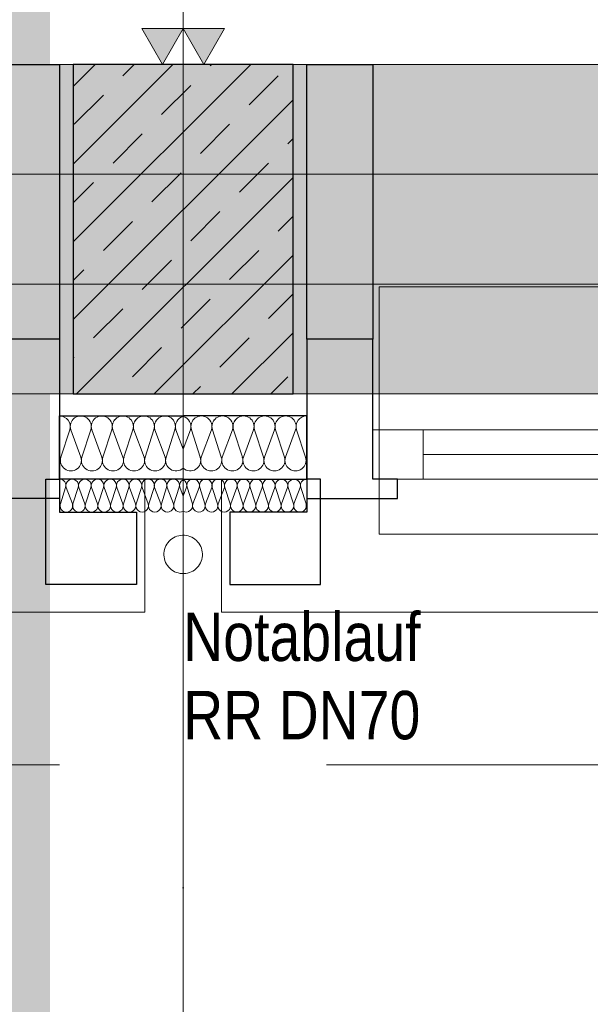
# Model space of a CAD drawing. Extents: x -720 to 300, y 62 to 1107.
# Tile 7 of 117: x -612 to -591, y 187 to 222. Entities that reach past the tile are written whole.
import ezdxf
from ezdxf.lldxf.tags import DXFTag

# ---------------------------------------------------------------- set-up
doc = ezdxf.new("R2010")
doc.units = 0
doc.layers.get('0').update_dxf_attribs({"lineweight": 35})
for name, color, linetype, lineweight, true_color in [('00_Beschriftung UZ', 3, 'Continuous', 13, 0x00ff00), ('30 -33 Aussenwände- 3 Aussenstützen', 7, 'Continuous', 50, 0x0000dd), ('30 -33 Aussenwände- 7 Fassade_ Elemente', 7, 'Continuous', 9, 0x00aacc), ('30 -35 Decken- 1 Konstruktion-Träger- Stahlbeton', 7, 'grob-A06G9FGE8I', 13, 0x33aa00), ('70 -72 Beschriftung- 1 Beschriftung allgemein', 7, 'Continuous', 9, 0xff6633), ('70 -72 Beschriftung- 2 Beschriftung Bauteile', 7, 'Continuous', 9, 0x9999ff), ('iwb_Layout BA_Markierung', 7, 'Continuous', 9, 0xbadcdc)]:
    doc.layers.add(name, color=color, linetype=linetype, lineweight=lineweight, true_color=true_color)
doc.layers.add('40 -41 Abwasser_Wasser_Gas- 2 Wasser-1', color=7, linetype='Continuous', lineweight=15)
doc.layers.add('70 -71 Achsen- 1 Gebäudeachsen', color=7, linetype='STRICHPUNKT2-A06G9FGD8I', lineweight=18)
doc.layers.add('iwb_Schraffur_Unterzug', color=7, linetype='Continuous', lineweight=5, true_color=0xffffcc, plot=False)
doc.styles.get("Standard").update_dxf_attribs({"font": 'ARIALN.TTF'})
tags = doc.linetypes.add('grob-A06G9FGE8I', pattern=[14, 3, -8, 3]).pattern_tags.tags
tags[8:9] = [DXFTag(74, 4), DXFTag(75, 0), DXFTag(340, '0'), DXFTag(46, 0.0), DXFTag(50, 0.0), DXFTag(44, 0.0), DXFTag(45, 0.0)]
tags[6:7] = [DXFTag(74, 4), DXFTag(75, 0), DXFTag(340, '0'), DXFTag(46, 0.0), DXFTag(50, 0.0), DXFTag(44, 0.0), DXFTag(45, 0.0)]
tags[4:5] = [DXFTag(74, 4), DXFTag(75, 0), DXFTag(340, '0'), DXFTag(46, 0.0), DXFTag(50, 0.0), DXFTag(44, 0.0), DXFTag(45, 0.0)]
tags = doc.linetypes.add('STRICHPUNKT2-A06G9FGD8I', pattern=[12.7, 6.35, -3.175, 0, -3.175]).pattern_tags.tags
tags[10:11] = [DXFTag(74, 4), DXFTag(75, 0), DXFTag(340, '0'), DXFTag(46, 0.0), DXFTag(50, 0.0), DXFTag(44, 0.0), DXFTag(45, 0.0)]
tags[8:9] = [DXFTag(74, 4), DXFTag(75, 0), DXFTag(340, '0'), DXFTag(46, 0.0), DXFTag(50, 0.0), DXFTag(44, 0.0), DXFTag(45, 0.0)]
tags[6:7] = [DXFTag(74, 4), DXFTag(75, 0), DXFTag(340, '0'), DXFTag(46, 0.0), DXFTag(50, 0.0), DXFTag(44, 0.0), DXFTag(45, 0.0)]
tags[4:5] = [DXFTag(74, 4), DXFTag(75, 0), DXFTag(340, '0'), DXFTag(46, 0.0), DXFTag(50, 0.0), DXFTag(44, 0.0), DXFTag(45, 0.0)]

# ---------------------------------------------------------------- blocks, each defined once
blk = doc.blocks.new('Polygon-A06G9FG58I')
at = {"color": 0, "linetype": 'ByBlock', "lineweight": -2, "ltscale": 0.13}
blk.add_solid([(-611.172, 79.137), (-682.312, 78.948), (-611.005, 1076.748), (-682.312, 1076.748)], dxfattribs=at)
blk = doc.blocks.new('Referenz-A06G9FGF8I')
at = {"layer": '00_Beschriftung UZ', "color": 0, "linetype": 'Continuous', "lineweight": 5, "ltscale": 0.13}
blk.add_line((-0.806, 220.847), (-682.312, 220.847), dxfattribs=at)
at = {"layer": '30 -33 Aussenwände- 3 Aussenstützen', "color": 0, "lineweight": 9}
for p, q in [((-610.306, 220.046), (-609.505, 220.847)), ((-610.306, 217.218), (-606.677, 220.847)), ((-610.306, 214.389), (-603.849, 220.847)), ((-608.503, 220.434), (-608.091, 220.847)), ((-605.321, 220.788), (-605.263, 220.847)), ((-603.907, 219.374), (-602.846, 220.434)), ((-607.089, 219.02), (-606.028, 220.081)), ((-610.271, 218.667), (-609.21, 219.727)), ((-610.306, 211.561), (-602.306, 219.561)), ((-605.675, 217.606), (-604.614, 218.667)), ((-608.857, 217.252), (-607.796, 218.313)), ((-602.493, 217.959), (-602.306, 218.146)), ((-604.261, 216.192), (-603.2, 217.252)), ((-607.443, 215.838), (-606.382, 216.899)), ((-610.306, 215.803), (-609.564, 216.545)), ((-610.192, 208.847), (-602.306, 216.732)), ((-606.028, 214.424), (-604.968, 215.485)), ((-609.21, 214.07), (-608.15, 215.131)), ((-602.846, 214.778), (-602.306, 215.318)), ((-604.614, 213.01), (-603.554, 214.07)), ((-607.796, 212.656), (-606.736, 213.717)), ((-607.363, 208.847), (-602.306, 213.904)), ((-606.306, 211.847), (-606.306, 213.847)), ((-610.306, 212.975), (-609.918, 213.363)), ((-607.306, 212.847), (-605.306, 212.847)), ((-606.382, 211.242), (-605.321, 212.303)), ((-603.2, 211.596), (-602.306, 212.49)), ((-609.564, 210.888), (-608.503, 211.949)), ((-604.968, 209.828), (-603.907, 210.888)), ((-604.535, 208.847), (-602.306, 211.075)), ((-608.15, 209.474), (-607.089, 210.535)), ((-610.306, 210.146), (-610.271, 210.181)), ((-603.121, 208.847), (-602.493, 209.474)), ((-605.949, 208.847), (-605.675, 209.121))]:
    blk.add_line(p, q, dxfattribs=at)
at = {"layer": '30 -33 Aussenwände- 3 Aussenstützen', "color": 0, "linetype": 'Continuous', "lineweight": -2, "ltscale": 0.25}
for p, q in [((-610.306, 220.847), (-610.306, 208.847)), ((-602.306, 220.847), (-610.306, 220.847)), ((-602.306, 208.847), (-602.306, 220.847)), ((-610.306, 208.847), (-602.306, 208.847))]:
    blk.add_line(p, q, dxfattribs=at)
at = {"layer": '30 -33 Aussenwände- 7 Fassade_ Elemente', "color": 0, "linetype": 'Continuous', "ltscale": 0.13}
for p, q in [((-610.806, 220.847), (-682.312, 220.847)), ((-610.806, 205.747), (-610.806, 220.847)), ((-601.806, 220.847), (-601.806, 205.747)), ((-458.806, 220.847), (-601.806, 220.847)), ((-606.306, 211.847), (-606.306, 213.847)), ((-607.306, 212.847), (-605.306, 212.847)), ((-610.436, 207.547), (-610.758, 206.547)), ((-610.029, 206.547), (-610.399, 207.547)), ((-609.67, 207.547), (-609.992, 206.547)), ((-609.263, 206.547), (-609.633, 207.547)), ((-608.904, 207.547), (-609.226, 206.547)), ((-608.497, 206.547), (-608.867, 207.547)), ((-608.138, 207.547), (-608.46, 206.547)), ((-607.731, 206.547), (-608.101, 207.547)), ((-607.372, 207.547), (-607.694, 206.547)), ((-606.965, 206.547), (-607.335, 207.547)), ((-606.606, 207.547), (-606.927, 206.547)), ((-606.569, 207.547), (-606.306, 206.836)), ((-606.043, 207.547), (-606.306, 206.836)), ((-606.006, 207.547), (-605.684, 206.547)), ((-605.647, 206.547), (-605.277, 207.547)), ((-605.24, 207.547), (-604.918, 206.547)), ((-604.881, 206.547), (-604.511, 207.547)), ((-604.474, 207.547), (-604.152, 206.547)), ((-604.115, 206.547), (-603.745, 207.547)), ((-603.708, 207.547), (-603.386, 206.547)), ((-603.349, 206.547), (-602.979, 207.547)), ((-602.942, 207.547), (-602.62, 206.547)), ((-602.583, 206.547), (-602.213, 207.547)), ((-602.176, 207.547), (-601.854, 206.547)), ((-599.406, 207.547), (-554.939, 207.547)), ((-599.406, 205.747), (-599.406, 207.547)), ((-607.706, 205.747), (-610.806, 205.747)), ((-607.706, 200.907), (-607.706, 205.747)), ((-601.806, 205.747), (-604.906, 205.747)), ((-604.906, 205.747), (-604.906, 200.907)), ((-554.939, 205.747), (-599.406, 205.747)), ((-610.584, 205.446), (-610.776, 204.846)), ((-610.339, 204.847), (-610.562, 205.446)), ((-610.124, 205.447), (-610.317, 204.847)), ((-609.88, 204.847), (-610.102, 205.447)), ((-609.665, 205.447), (-609.857, 204.847)), ((-609.42, 204.847), (-609.642, 205.447)), ((-609.205, 205.447), (-609.398, 204.847)), ((-608.96, 204.848), (-609.183, 205.447)), ((-608.746, 205.448), (-608.938, 204.848)), ((-608.501, 204.848), (-608.723, 205.448)), ((-608.286, 205.448), (-608.478, 204.848)), ((-608.041, 204.848), (-608.263, 205.448)), ((-607.826, 205.449), (-608.019, 204.848)), ((-607.582, 204.849), (-607.804, 205.449)), ((-607.367, 205.449), (-607.559, 204.849)), ((-607.122, 204.849), (-607.344, 205.449)), ((-606.907, 205.449), (-607.099, 204.849)), ((-606.662, 204.849), (-606.885, 205.449)), ((-606.447, 205.45), (-606.64, 204.849)), ((-606.425, 205.45), (-606.306, 205.128)), ((-606.187, 205.45), (-606.306, 205.128)), ((-606.164, 205.45), (-605.972, 204.849)), ((-605.95, 204.849), (-605.727, 205.449)), ((-605.705, 205.449), (-605.512, 204.849)), ((-605.49, 204.849), (-605.268, 205.449)), ((-605.245, 205.449), (-605.053, 204.849)), ((-605.03, 204.849), (-604.808, 205.449)), ((-604.786, 205.449), (-604.593, 204.848)), ((-604.571, 204.848), (-604.348, 205.448)), ((-604.326, 205.448), (-604.134, 204.848)), ((-604.111, 204.848), (-603.889, 205.448)), ((-603.866, 205.448), (-603.674, 204.848)), ((-603.651, 204.848), (-603.429, 205.447)), ((-603.407, 205.447), (-603.214, 204.847)), ((-603.192, 204.847), (-602.97, 205.447)), ((-602.947, 205.447), (-602.755, 204.847)), ((-602.732, 204.847), (-602.51, 205.447)), ((-602.487, 205.447), (-602.295, 204.847)), ((-602.273, 204.847), (-602.05, 205.446)), ((-602.028, 205.446), (-601.835, 204.846)), ((-682.312, 200.907), (-607.706, 200.907)), ((-604.906, 200.907), (-455.706, 200.907))]:
    blk.add_line(p, q, dxfattribs=at)
at = {"layer": '30 -33 Aussenwände- 7 Fassade_ Elemente', "color": 0, "linetype": 'Continuous', "lineweight": -2, "ltscale": 0.25}
for p, q in [((-613.206, 220.847), (-610.806, 220.847)), ((-610.806, 220.847), (-610.806, 210.847)), ((-601.806, 220.847), (-599.406, 220.847)), ((-601.806, 210.847), (-601.806, 220.847)), ((-599.406, 220.847), (-599.406, 210.847)), ((-610.806, 210.847), (-613.206, 210.847)), ((-610.806, 210.847), (-610.806, 205.047)), ((-599.406, 210.847), (-601.806, 210.847)), ((-601.806, 210.847), (-601.806, 205.047)), ((-599.406, 205.747), (-599.406, 210.847)), ((-610.806, 205.747), (-610.806, 208.047)), ((-610.806, 208.047), (-606.306, 208.047)), ((-601.806, 208.047), (-606.306, 208.047)), ((-601.806, 205.747), (-601.806, 208.047)), ((-611.306, 201.907), (-611.306, 205.747)), ((-611.306, 205.747), (-610.806, 205.747)), ((-610.806, 205.747), (-610.806, 204.547)), ((-606.306, 205.747), (-610.806, 205.747)), ((-606.306, 205.747), (-601.806, 205.747)), ((-601.806, 205.747), (-601.806, 204.547)), ((-601.306, 205.747), (-601.806, 205.747)), ((-601.306, 201.907), (-601.306, 205.747)), ((-598.506, 205.747), (-599.406, 205.747)), ((-598.506, 205.047), (-598.506, 205.747)), ((-610.806, 205.047), (-614.106, 205.047)), ((-601.806, 205.047), (-598.506, 205.047)), ((-610.806, 204.547), (-608.006, 204.547)), ((-608.006, 204.547), (-608.006, 201.907)), ((-604.606, 204.547), (-604.606, 201.907)), ((-601.806, 204.547), (-604.606, 204.547)), ((-608.006, 201.907), (-611.306, 201.907)), ((-604.606, 201.907), (-601.306, 201.907))]:
    blk.add_line(p, q, dxfattribs=at)
at = {"layer": '30 -33 Aussenwände- 7 Fassade_ Elemente', "color": 0}
for p, q in [((-555.173, 212.747), (-599.173, 212.747)), ((-599.173, 212.747), (-599.173, 207.547)), ((-597.573, 207.547), (-599.173, 207.547)), ((-599.173, 207.547), (-599.173, 205.747)), ((-597.573, 205.747), (-597.573, 207.547)), ((-597.573, 207.547), (-556.773, 207.547)), ((-597.573, 206.647), (-556.773, 206.647)), ((-599.173, 205.747), (-597.573, 205.747)), ((-599.173, 203.747), (-599.173, 205.747)), ((-556.773, 205.747), (-597.573, 205.747)), ((-555.173, 203.747), (-599.173, 203.747))]:
    blk.add_line(p, q, dxfattribs=at)
at = {"layer": '30 -33 Aussenwände- 7 Fassade_ Elemente', "color": 0, "linetype": 'Continuous', "lineweight": 18, "ltscale": 0.18}
for p, q in [((-599.406, 207.547), (-597.573, 207.547)), ((-599.406, 205.747), (-599.406, 207.547)), ((-597.573, 207.547), (-597.573, 205.747)), ((-556.773, 206.647), (-597.573, 206.647)), ((-597.573, 205.747), (-599.406, 205.747))]:
    blk.add_line(p, q, dxfattribs=at)
at = {"layer": '30 -33 Aussenwände- 7 Fassade_ Elemente', "color": 0, "linetype": 'Continuous', "ltscale": 0.13}
for centre, major_axis, end_param in [((-610.801, 207.664), (0.364, -0.117), 1.896254), ((-610.035, 207.664), (0.364, -0.117), 3.764652), ((-609.269, 207.664), (0.364, -0.117), 3.764652), ((-608.502, 207.664), (0.364, -0.117), 3.764652), ((-608.502, 207.664), (-0.225, 0.31), 1.254884), ((-608.502, 207.664), (0.225, 0.31), 1.254884), ((-608.502, 207.664), (0.364, -0.117), 1.254884), ((-607.736, 207.664), (0.364, -0.117), 3.764652), ((-607.736, 207.664), (-0.225, 0.31), 1.254884), ((-607.736, 207.664), (0.225, 0.31), 1.254884), ((-607.736, 207.664), (0.364, -0.117), 1.254884), ((-606.97, 207.664), (-0.225, 0.31), 1.254884), ((-606.97, 207.664), (0.225, 0.31), 1.254884), ((-606.97, 207.664), (0.364, -0.117), 1.254884), ((-606.204, 207.664), (-0.102, 0.369), 1.613483), ((-606.408, 207.664), (0.364, -0.117), 1.613483), ((-605.642, 207.664), (-0.225, 0.31), 1.254884), ((-605.642, 207.664), (0.225, 0.31), 1.254884), ((-605.642, 207.664), (0.364, -0.117), 1.254884), ((-604.876, 207.664), (0.364, -0.117), 3.764652), ((-604.876, 207.664), (-0.225, 0.31), 1.254884), ((-604.876, 207.664), (0.225, 0.31), 1.254884), ((-604.876, 207.664), (0.364, -0.117), 1.254884), ((-604.109, 207.664), (0.364, -0.117), 3.764652), ((-604.109, 207.664), (-0.225, 0.31), 1.254884), ((-604.109, 207.664), (0.225, 0.31), 1.254884), ((-604.109, 207.664), (0.364, -0.117), 1.254884), ((-603.343, 207.664), (0.364, -0.117), 3.764652), ((-602.577, 207.664), (0.364, -0.117), 3.764652), ((-601.811, 207.664), (0.005, 0.383), 1.896254), ((-610.393, 206.429), (-0.364, 0.117), 3.765224), ((-609.627, 206.429), (-0.364, 0.117), 3.765224), ((-608.861, 206.429), (-0.364, 0.117), 3.765224), ((-608.095, 206.429), (-0.364, 0.117), 3.765224), ((-608.095, 206.429), (-0.364, 0.117), 1.255075), ((-608.095, 206.429), (0.225, -0.31), 1.255075), ((-607.329, 206.429), (-0.364, 0.117), 3.765224), ((-607.329, 206.429), (-0.364, 0.117), 1.255075), ((-607.329, 206.429), (0.225, -0.31), 1.255075), ((-606.563, 206.429), (-0.364, 0.117), 2.619647), ((-606.049, 206.429), (-0.257, -0.283), 2.619647), ((-605.283, 206.429), (-0.364, 0.117), 1.255075), ((-605.283, 206.429), (-0.364, 0.117), 3.765224), ((-605.283, 206.429), (0.225, -0.31), 1.255075), ((-604.517, 206.429), (-0.364, 0.117), 1.255075), ((-604.517, 206.429), (-0.364, 0.117), 3.765224), ((-604.517, 206.429), (0.225, -0.31), 1.255075), ((-603.751, 206.429), (-0.364, 0.117), 3.765224), ((-602.985, 206.429), (-0.364, 0.117), 3.765224), ((-602.218, 206.429), (-0.364, 0.117), 3.765224), ((-608.095, 206.429), (-0.225, -0.31), 1.255075), ((-607.329, 206.429), (-0.225, -0.31), 1.255075), ((-605.283, 206.429), (-0.225, -0.31), 1.255075), ((-604.517, 206.429), (-0.225, -0.31), 1.255075), ((-610.803, 205.517), (0.219, -0.07), 1.896254), ((-610.343, 205.517), (0.219, -0.07), 3.764652), ((-609.883, 205.517), (0.219, -0.07), 3.764652), ((-609.424, 205.518), (0.219, -0.07), 3.764652), ((-608.964, 205.518), (0.219, -0.07), 3.764652), ((-608.505, 205.518), (0.219, -0.07), 3.764652), ((-608.045, 205.519), (0.219, -0.07), 3.764652), ((-607.585, 205.519), (0.219, -0.07), 3.764652), ((-607.585, 205.519), (0.135, 0.186), 1.254884), ((-607.126, 205.519), (0.219, -0.07), 3.764652), ((-607.126, 205.519), (0.135, 0.186), 1.254884), ((-606.666, 205.52), (0.135, 0.186), 1.254884), ((-605.946, 205.52), (0.135, 0.186), 1.254884), ((-605.486, 205.519), (0.219, -0.071), 3.764652), ((-605.486, 205.519), (0.135, 0.186), 1.254884), ((-605.027, 205.519), (0.219, -0.071), 3.764652), ((-605.027, 205.519), (0.135, 0.186), 1.254884), ((-604.567, 205.519), (0.219, -0.071), 3.764652), ((-604.107, 205.518), (0.219, -0.071), 3.764652), ((-603.648, 205.518), (0.219, -0.071), 3.764652), ((-603.188, 205.518), (0.219, -0.071), 3.764652), ((-602.728, 205.517), (0.219, -0.071), 3.764652), ((-602.269, 205.517), (0.219, -0.071), 3.764652), ((-601.809, 205.517), (0.003, 0.23), 1.896254), ((-607.585, 205.519), (-0.135, 0.186), 1.254884), ((-607.585, 205.519), (0.219, -0.07), 1.254884), ((-607.126, 205.519), (-0.135, 0.186), 1.254884), ((-607.126, 205.519), (0.219, -0.07), 1.254884), ((-606.666, 205.52), (-0.135, 0.186), 1.254884), ((-606.666, 205.52), (0.219, -0.07), 1.254884), ((-606.206, 205.52), (-0.1, 0.207), 1.434048), ((-606.405, 205.52), (0.219, -0.071), 1.434048), ((-605.946, 205.52), (-0.135, 0.186), 1.254884), ((-605.946, 205.52), (0.219, -0.071), 1.254884), ((-605.486, 205.519), (-0.135, 0.186), 1.254884), ((-605.486, 205.519), (0.219, -0.071), 1.254884), ((-605.027, 205.519), (-0.135, 0.186), 1.254884), ((-605.027, 205.519), (0.219, -0.071), 1.254884), ((-610.558, 204.776), (-0.219, 0.07), 3.765224), ((-610.098, 204.776), (-0.219, 0.07), 3.765224), ((-609.639, 204.777), (-0.219, 0.07), 3.765224), ((-609.179, 204.777), (-0.219, 0.07), 3.765224), ((-608.719, 204.777), (-0.219, 0.07), 3.765224), ((-608.26, 204.778), (-0.219, 0.07), 3.765224), ((-607.8, 204.778), (-0.219, 0.07), 3.765224), ((-607.34, 204.778), (-0.219, 0.07), 3.765224), ((-607.34, 204.778), (-0.219, 0.07), 1.255075), ((-607.34, 204.778), (0.135, -0.186), 1.255075), ((-606.881, 204.779), (-0.219, 0.07), 3.765224), ((-606.881, 204.779), (-0.219, 0.07), 1.255075), ((-606.881, 204.779), (0.135, -0.186), 1.255075), ((-606.421, 204.779), (-0.219, 0.07), 2.411197), ((-606.191, 204.779), (-0.116, -0.198), 2.411197), ((-605.731, 204.779), (-0.219, 0.071), 1.255075), ((-605.731, 204.779), (-0.219, 0.071), 3.765224), ((-605.731, 204.779), (0.135, -0.186), 1.255075), ((-605.271, 204.778), (-0.219, 0.071), 1.255075), ((-605.271, 204.778), (-0.219, 0.071), 3.765224), ((-605.271, 204.778), (0.135, -0.186), 1.255075), ((-604.812, 204.778), (-0.219, 0.071), 3.765224), ((-604.352, 204.778), (-0.219, 0.071), 3.765224), ((-603.893, 204.777), (-0.219, 0.071), 3.765224), ((-603.433, 204.777), (-0.219, 0.071), 3.765224), ((-602.973, 204.777), (-0.219, 0.071), 3.765224), ((-602.514, 204.776), (-0.219, 0.071), 3.765224), ((-602.054, 204.776), (-0.219, 0.071), 3.765224), ((-607.34, 204.778), (-0.135, -0.186), 1.255075), ((-606.881, 204.779), (-0.135, -0.186), 1.255075), ((-605.731, 204.779), (-0.135, -0.186), 1.255075), ((-605.271, 204.778), (-0.135, -0.186), 1.255075)]:
    blk.add_ellipse(centre, major_axis=major_axis, ratio=1, start_param=0, end_param=end_param, dxfattribs=at)
at = {"layer": '30 -35 Decken- 1 Konstruktion-Träger- Stahlbeton', "color": 0}
for p, q in [((5.694, 216.847), (-682.312, 216.847)), ((5.694, 208.847), (-682.312, 208.847))]:
    blk.add_line(p, q, dxfattribs=at)
at = {"layer": '40 -41 Abwasser_Wasser_Gas- 2 Wasser-1', "color": 0, "linetype": 'Continuous', "ltscale": 0.15}
for p, q in [((-606.714, 203.576), (-606.656, 203.613)), ((-606.714, 203.576), (-606.656, 203.613)), ((-606.656, 203.613), (-606.595, 203.644)), ((-606.656, 203.613), (-606.595, 203.644)), ((-606.595, 203.644), (-606.531, 203.67)), ((-606.595, 203.644), (-606.531, 203.67)), ((-606.531, 203.67), (-606.465, 203.688)), ((-606.531, 203.67), (-606.465, 203.688)), ((-606.465, 203.688), (-606.397, 203.701)), ((-606.465, 203.688), (-606.397, 203.701)), ((-606.397, 203.701), (-606.329, 203.706)), ((-606.397, 203.701), (-606.329, 203.706)), ((-606.329, 203.706), (-606.26, 203.705)), ((-606.329, 203.706), (-606.26, 203.705)), ((-606.26, 203.705), (-606.192, 203.697)), ((-606.26, 203.705), (-606.192, 203.697)), ((-606.192, 203.697), (-606.125, 203.683)), ((-606.192, 203.697), (-606.125, 203.683)), ((-606.125, 203.683), (-606.059, 203.662)), ((-606.125, 203.683), (-606.059, 203.662)), ((-606.059, 203.662), (-605.996, 203.634)), ((-606.059, 203.662), (-605.996, 203.634)), ((-605.996, 203.634), (-605.936, 203.601)), ((-605.996, 203.634), (-605.936, 203.601)), ((-605.936, 203.601), (-605.88, 203.562)), ((-605.936, 203.601), (-605.88, 203.562)), ((-606.982, 203.188), (-606.961, 203.253)), ((-606.982, 203.188), (-606.961, 203.253)), ((-606.961, 203.253), (-606.934, 203.316)), ((-606.961, 203.253), (-606.934, 203.316)), ((-606.934, 203.316), (-606.9, 203.376)), ((-606.934, 203.316), (-606.9, 203.376)), ((-606.9, 203.376), (-606.861, 203.433)), ((-606.9, 203.376), (-606.861, 203.433)), ((-606.861, 203.433), (-606.817, 203.485)), ((-606.861, 203.433), (-606.817, 203.485)), ((-606.817, 203.485), (-606.768, 203.533)), ((-606.817, 203.485), (-606.768, 203.533)), ((-606.768, 203.533), (-606.714, 203.576)), ((-606.768, 203.533), (-606.714, 203.576)), ((-605.88, 203.562), (-605.827, 203.518)), ((-605.88, 203.562), (-605.827, 203.518)), ((-605.827, 203.518), (-605.78, 203.468)), ((-605.827, 203.518), (-605.78, 203.468)), ((-605.78, 203.468), (-605.737, 203.414)), ((-605.78, 203.468), (-605.737, 203.414)), ((-605.737, 203.414), (-605.7, 203.357)), ((-605.737, 203.414), (-605.7, 203.357)), ((-605.7, 203.357), (-605.668, 203.296)), ((-605.7, 203.357), (-605.668, 203.296)), ((-605.668, 203.296), (-605.643, 203.232)), ((-605.668, 203.296), (-605.643, 203.232)), ((-605.643, 203.232), (-605.624, 203.166)), ((-605.643, 203.232), (-605.624, 203.166)), ((-607.006, 202.984), (-607.004, 203.052)), ((-607.006, 202.984), (-607.004, 203.052)), ((-607, 202.915), (-607.006, 202.984)), ((-607, 202.915), (-607.006, 202.984)), ((-607.004, 203.052), (-606.997, 203.121)), ((-607.004, 203.052), (-606.997, 203.121)), ((-606.988, 202.848), (-607, 202.915)), ((-606.988, 202.848), (-607, 202.915)), ((-606.997, 203.121), (-606.982, 203.188)), ((-606.997, 203.121), (-606.982, 203.188)), ((-606.306, 203.007), (-606.306, 199.167)), ((-606.306, 203.007), (-606.306, 199.167)), ((-605.615, 202.893), (-605.63, 202.826)), ((-605.615, 202.893), (-605.63, 202.826)), ((-605.624, 203.166), (-605.612, 203.098)), ((-605.624, 203.166), (-605.612, 203.098)), ((-605.607, 202.961), (-605.615, 202.893)), ((-605.607, 202.961), (-605.615, 202.893)), ((-605.612, 203.098), (-605.606, 203.03)), ((-605.612, 203.098), (-605.606, 203.03)), ((-605.606, 203.03), (-605.607, 202.961)), ((-605.606, 203.03), (-605.607, 202.961)), ((-606.969, 202.782), (-606.988, 202.848)), ((-606.969, 202.782), (-606.988, 202.848)), ((-606.944, 202.718), (-606.969, 202.782)), ((-606.944, 202.718), (-606.969, 202.782)), ((-606.912, 202.657), (-606.944, 202.718)), ((-606.912, 202.657), (-606.944, 202.718)), ((-606.875, 202.599), (-606.912, 202.657)), ((-606.875, 202.599), (-606.912, 202.657)), ((-606.832, 202.545), (-606.875, 202.599)), ((-606.832, 202.545), (-606.875, 202.599)), ((-606.784, 202.496), (-606.832, 202.545)), ((-606.784, 202.496), (-606.832, 202.545)), ((-605.795, 202.528), (-605.844, 202.48)), ((-605.795, 202.528), (-605.844, 202.48)), ((-605.751, 202.581), (-605.795, 202.528)), ((-605.751, 202.581), (-605.795, 202.528)), ((-605.712, 202.637), (-605.751, 202.581)), ((-605.712, 202.637), (-605.751, 202.581)), ((-605.678, 202.697), (-605.712, 202.637)), ((-605.678, 202.697), (-605.712, 202.637)), ((-605.651, 202.76), (-605.678, 202.697)), ((-605.651, 202.76), (-605.678, 202.697)), ((-605.63, 202.826), (-605.651, 202.76)), ((-605.63, 202.826), (-605.651, 202.76)), ((-606.732, 202.451), (-606.784, 202.496)), ((-606.732, 202.451), (-606.784, 202.496)), ((-606.676, 202.412), (-606.732, 202.451)), ((-606.676, 202.412), (-606.732, 202.451)), ((-606.616, 202.379), (-606.676, 202.412)), ((-606.616, 202.379), (-606.676, 202.412)), ((-606.553, 202.352), (-606.616, 202.379)), ((-606.553, 202.352), (-606.616, 202.379)), ((-606.487, 202.331), (-606.553, 202.352)), ((-606.487, 202.331), (-606.553, 202.352)), ((-606.42, 202.316), (-606.487, 202.331)), ((-606.42, 202.316), (-606.487, 202.331)), ((-606.352, 202.308), (-606.42, 202.316)), ((-606.352, 202.308), (-606.42, 202.316)), ((-606.283, 202.307), (-606.352, 202.308)), ((-606.283, 202.307), (-606.352, 202.308)), ((-606.215, 202.313), (-606.283, 202.307)), ((-606.215, 202.313), (-606.283, 202.307)), ((-606.147, 202.325), (-606.215, 202.313)), ((-606.147, 202.325), (-606.215, 202.313)), ((-606.081, 202.344), (-606.147, 202.325)), ((-606.081, 202.344), (-606.147, 202.325)), ((-606.017, 202.369), (-606.081, 202.344)), ((-606.017, 202.369), (-606.081, 202.344)), ((-605.956, 202.4), (-606.017, 202.369)), ((-605.956, 202.4), (-606.017, 202.369)), ((-605.898, 202.438), (-605.956, 202.4)), ((-605.898, 202.438), (-605.956, 202.4)), ((-605.844, 202.48), (-605.898, 202.438)), ((-605.844, 202.48), (-605.898, 202.438))]:
    blk.add_line(p, q, dxfattribs=at)
at = {"layer": '70 -71 Achsen- 1 Gebäudeachsen', "color": 0, "linetype": 'STRICHPUNKT2-A06G9FGD8I', "ltscale": 0.18}
for p, q in [((-606.306, 1077.787), (-606.306, 78.347)), ((-682.312, 212.847), (77.244, 212.847))]:
    blk.add_line(p, q, dxfattribs=at)
at = {"layer": '70 -72 Beschriftung- 1 Beschriftung allgemein', "color": 0, "linetype": 'Continuous', "ltscale": 0.13}
for p, q in [((-606.306, 203.007), (-606.306, 190.818)), ((-610.806, 195.349), (-657.806, 195.349)), ((-554.088, 195.349), (-601.088, 195.349))]:
    blk.add_line(p, q, dxfattribs=at)
at = {"layer": '70 -72 Beschriftung- 1 Beschriftung allgemein', "color": 0, "linetype": 'Continuous', "lineweight": 5, "ltscale": 0.13}
for p, q in [((-606.306, 190.818), (-606.323, 190.882)), ((-606.323, 190.882), (-606.289, 190.882)), ((-606.289, 190.882), (-606.306, 190.818))]:
    blk.add_line(p, q, dxfattribs=at)
at = {"layer": '70 -72 Beschriftung- 1 Beschriftung allgemein', "color": 0, "lineweight": 0}
for points in [[(-606.306, 190.818), (-606.323, 190.882), (-606.306, 190.882)], [(-606.306, 190.818), (-606.306, 190.882), (-606.289, 190.882)]]:
    blk.add_solid(points, dxfattribs=at)
at = {"layer": '70 -72 Beschriftung- 2 Beschriftung Bauteile', "color": 0}
for p, q in [((-607.056, 220.847), (-607.806, 222.146)), ((-607.806, 222.146), (-606.306, 222.146)), ((-606.306, 222.146), (-607.056, 220.847)), ((-605.556, 220.847), (-606.306, 222.146)), ((-606.306, 222.146), (-604.806, 222.146)), ((-604.806, 222.146), (-605.556, 220.847))]:
    blk.add_line(p, q, dxfattribs=at)
at = {"layer": '70 -72 Beschriftung- 2 Beschriftung Bauteile', "color": 0, "lineweight": 0}
for points in [[(-607.056, 220.847), (-607.806, 222.146), (-607.056, 222.146)], [(-607.056, 220.847), (-607.056, 222.146), (-606.306, 222.146)], [(-605.556, 220.847), (-606.306, 222.146), (-605.556, 222.146)], [(-605.556, 220.847), (-605.556, 222.146), (-604.806, 222.146)]]:
    blk.add_solid(points, dxfattribs=at)
at = {"layer": '70 -72 Beschriftung- 1 Beschriftung allgemein', "color": 0, "linetype": 'Continuous', "ltscale": 0.13, "char_height": 1.76205, "attachment_point": 1}
for s, insert in [('{\\fArial Narrow;Notablauf}', (-606.306, 200.89)), ('{\\fArial Narrow;Notablauf}', (-606.306, 200.89)), ('{\\fArial Narrow;RR}', (-606.306, 198.039)), ('{\\fArial Narrow;RR}', (-606.306, 198.039)), ('{\\fArial Narrow;DN70}', (-602.832, 198.039)), ('{\\fArial Narrow;DN70}', (-602.832, 198.039))]:
    blk.add_mtext(s, dxfattribs=dict(at, insert=insert))
blk = doc.blocks.new('Referenz-A06G9FGH8I')
at = {"layer": 'iwb_Schraffur_Unterzug', "linetype": 'Continuous', "ltscale": 0.13}
for points in [[(-682.312, 220.847), (-2.306, 220.847), (-682.312, 218.594)], [(-682.312, 218.594), (-2.306, 220.847), (-2.306, 208.847)], [(-682.312, 218.594), (-2.306, 208.847), (-682.312, 213.352)], [(-682.312, 213.352), (-2.306, 208.847), (-682.312, 208.847)]]:
    blk.add_solid(points, dxfattribs=at)

msp = doc.modelspace()

# ---------------------------------------------------------------- block references
at = {"color": 8, "lineweight": 25, "ltscale": 0.25, "true_color": 0x808080}
for name in ['Referenz-A06G9FGF8I', 'Referenz-A06G9FGH8I']:
    msp.add_blockref(name, (0, 0), dxfattribs=at)
at = {"layer": 'iwb_Layout BA_Markierung', "ltscale": 0.13}
msp.add_blockref('Polygon-A06G9FG58I', (0, 0), dxfattribs=at)

doc.saveas('drawing.dxf')
